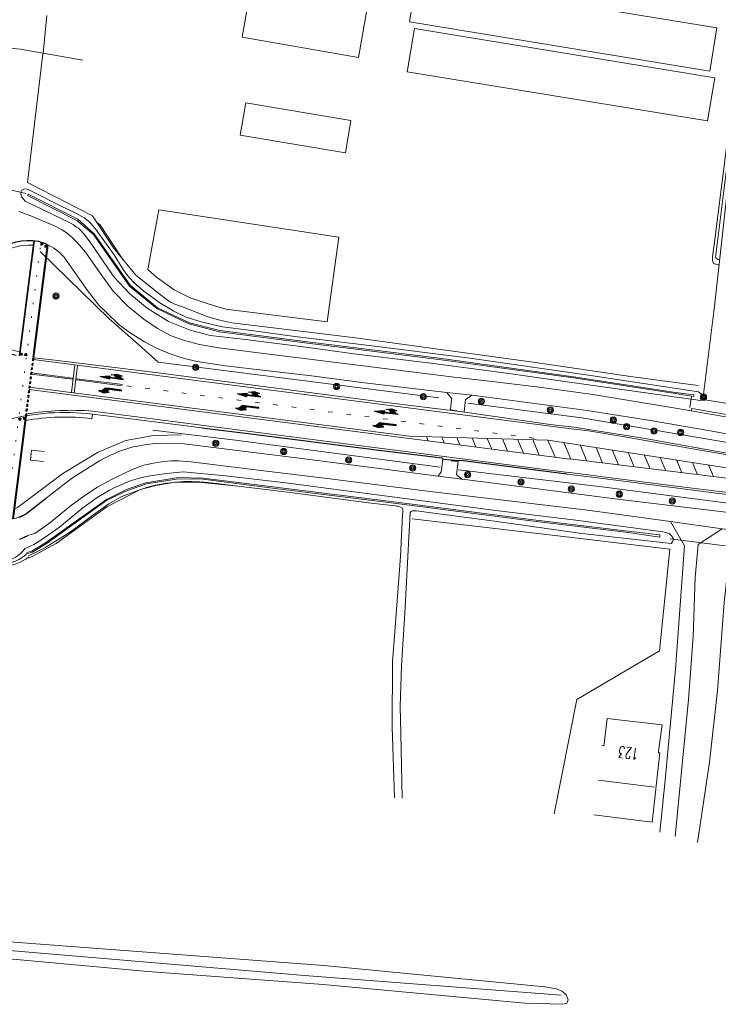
# Model space of a CAD drawing. Extents: x 177628 to 188968, y 384226 to 390673.
# Tile 24 of 256: x 179382 to 179534, y 386592 to 386805. Entities that reach past the tile are written whole.
import ezdxf

# ---------------------------------------------------------------- set-up
doc = ezdxf.new("R2010")
doc.units = 0
doc.linetypes.add('VW-1-3_STREEP', pattern=[4, 1, -3])
doc.linetypes.add('VW-30-270_STREEP', pattern=[3, 0.3, -2.7])
for name, color, linetype, lineweight in [('2901', 253, 'Continuous', 13), ('4502', 253, 'Continuous', 13), ('B-AF-CULT-GD', 253, 'HEKWERK', 13), ('B-AF-HAAG-GD', 253, 'HAAG', 13), ('B-AF-HEGR-GD', 253, 'HEKHAAG', 13), ('B-AF-HEKW-GD', 253, 'HEKWERK', 13), ('B-AF-RAST-GD', 253, 'HEKWERK', 13), ('B-BP-BOOM-GD', 253, 'Continuous', 13), ('B-GB-BOUW-GD', 14, 'Continuous', 13), ('B-GB-NOKL-GD', 14, 'Continuous', 13), ('B-MK-BLOKLG-GD', 253, 'VW-1-3_STREEP', 13), ('B-MK-DRIEH-GD', 253, 'VW-HAAIETAND50-L-B', 13), ('B-MK-PIJL-GD', 253, 'Continuous', 13), ('B-MK-STRP-GD', 253, 'Continuous', 13), ('B-TR-SLOO-GD', 253, 'Continuous', 13), ('B-VH-BNDH-GD', 253, 'Continuous', 13), ('B-VH-GOOT-GD', 253, 'Continuous', 13), ('B-VH-HFDR-GD', 8, 'Continuous', 13), ('B-VH-OVRG-GD', 8, 'Continuous', 13), ('B-VH-PARW-GD', 8, 'Continuous', 13), ('B-WE-VW-MARKERING_LANGS_STREEP_30270-G', 253, 'VW-30-270_STREEP', 13), ('B-WT-HDUIK-GD', 253, 'Continuous', 13), ('B02_T', 14, 'Continuous', 9), ('B03_F', 14, 'Continuous', 9), ('B14_F', 14, 'Continuous', 9), ('S04', 253, 'Continuous', 9), ('T04_F', 253, 'HAAG', 9), ('T07_F', 253, 'Continuous', 9), ('T09_F', 253, 'Continuous', 9), ('T22_F', 253, 'Continuous', 9), ('W01_F', 253, 'Continuous', 9)]:
    doc.layers.add(name, color=color, linetype=linetype, lineweight=lineweight)
doc.layers.add('GV-bs-bestaand', color=8, linetype='Continuous')
doc.layers.add('GV-nw-markering', color=8, linetype='Continuous')
doc.styles.add('ROMANS', font='ROMANS.shx', dxfattribs={"oblique": 45})
doc.linetypes.add('HAAG', pattern='A,4,-1,[5,TOPOCAD.SHX,S=0.35,R=0,X=-0.35,Y=-0.35],-1', length=6)
doc.linetypes.add('HEKHAAG', pattern='A,7,-1.5,[1,ProvNB.shx,S=0.75,R=45,X=0,Y=0],-1.5,7,-1.5,[1,ProvNB.shx,S=0.75,R=0,X=0,Y=0],-1.5', length=20)
doc.linetypes.add('HEKWERK', pattern='A,7,-1.5,[1,ProvNB.shx,S=0.75,R=0,X=0,Y=0],-1.5', length=10)
doc.linetypes.add('VW-HAAIETAND50-L-B', pattern='A,0,-0.5,[138,NLCS.SHX,S=1,R=0,X=-0.625,Y=0],-0.5', length=1)

# ---------------------------------------------------------------- blocks, each defined once
blk = doc.blocks.new('2901_2901', base_point=(177628.113717, 385871.174588))
at = {"layer": '2901'}
for radius in [0.675, 0.45, 0.225]:
    blk.add_circle((177628.113717, 385871.174588), radius, dxfattribs=at)
blk = doc.blocks.new('*U94')
at = {"layer": 'GV-nw-markering'}
for points in [[(0, 0.05), (0, -0.05), (0.5, -0.05), (0.5, 0.05)], [(1, 0.05), (1, -0.05), (1.5, -0.05), (1.5, 0.05)], [(2, 0.05), (2, -0.05), (2.5, -0.05), (2.5, 0.05)], [(3, 0.05), (3, -0.05), (3.5, -0.05), (3.5, 0.05)], [(4, 0.05), (4, -0.05), (4.5, -0.05), (4.5, 0.05)], [(5, 0.05), (5, -0.05), (5.5, -0.05), (5.5, 0.05)], [(6, 0.05), (6, -0.05), (6.5, -0.05), (6.5, 0.05)], [(7, 0.05), (7, -0.05), (7.5, -0.05), (7.5, 0.05)], [(8, 0.05), (8, -0.05), (8.5, -0.05), (8.5, 0.05)], [(9, 0.05), (9, -0.05), (9.5, -0.05), (9.5, 0.05)], [(10, 0.05), (10, -0.05), (10.5, -0.05), (10.5, 0.05)], [(11, 0.05), (11, -0.05), (11.5, -0.05), (11.5, 0.05)], [(12, 0.05), (12, -0.05), (12.5, -0.05), (12.5, 0.05)]]:
    blk.add_hatch(color=256, dxfattribs=at).paths.add_polyline_path(points)
at = {"layer": 'GV-nw-markering', "flags": 128}
for points in [[(0.5, -0.05), (0, -0.05), (0, 0.05), (0.5, 0.05)], [(1.5, -0.05), (1, -0.05), (1, 0.05), (1.5, 0.05)], [(2.5, -0.05), (2, -0.05), (2, 0.05), (2.5, 0.05)], [(3.5, -0.05), (3, -0.05), (3, 0.05), (3.5, 0.05)], [(4.5, -0.05), (4, -0.05), (4, 0.05), (4.5, 0.05)], [(5.5, -0.05), (5, -0.05), (5, 0.05), (5.5, 0.05)], [(6.5, -0.05), (6, -0.05), (6, 0.05), (6.5, 0.05)], [(7.5, -0.05), (7, -0.05), (7, 0.05), (7.5, 0.05)], [(8.5, -0.05), (8, -0.05), (8, 0.05), (8.5, 0.05)], [(9.5, -0.05), (9, -0.05), (9, 0.05), (9.5, 0.05)], [(10.5, -0.05), (10, -0.05), (10, 0.05), (10.5, 0.05)], [(11.5, -0.05), (11, -0.05), (11, 0.05), (11.5, 0.05)], [(12.5, -0.05), (12, -0.05), (12, 0.05), (12.5, 0.05)]]:
    blk.add_lwpolyline(points, close=True, dxfattribs=at)
blk = doc.blocks.new('*U68')
at = {"layer": 'GV-nw-markering'}
for points in [[(-0.33, 0), (0.17, 0), (-0.08, -0.5), (-0.33, 0)], [(0.67, 0), (1.17, 0), (0.92, -0.5), (0.67, 0)]]:
    blk.add_lwpolyline(points, close=True, dxfattribs=at)
for points in [[(-0.33, 0), (0.17, 0), (-0.08, -0.5)], [(0.67, 0), (1.17, 0), (0.92, -0.5)]]:
    blk.add_solid(points, dxfattribs=at)
blk = doc.blocks.new('pijlmarkering afslaand 2')
for points in [[(0, 5), (0.38, 2.95), (-0.37, 2.95)], [(-0.08, 2.95), (0.08, 2.95), (0.08, 0), (-0.08, 0)], [(0.67, 2.65), (0.97, 1.45), (0.67, 0.25)], [(0.08, 1.35), (0.67, 1.95), (0.67, 0.95), (0.08, 0.35)]]:
    blk.add_lwpolyline(points, close=True)
for points in [[(0, 5), (0.38, 2.95), (-0.37, 2.95)], [(-0.08, 2.95), (0.08, 2.95), (-0.08, 0), (0.08, 0)], [(0.67, 2.65), (0.97, 1.45), (0.67, 0.25)], [(0.08, 1.35), (0.67, 1.95), (0.08, 0.35), (0.67, 0.95)]]:
    blk.add_solid(points)
blk = doc.blocks.new('*U60')
at = {"layer": 'GV-nw-markering'}
blk.add_blockref('pijlmarkering afslaand 2', (-0.3, 0), dxfattribs=at)
blk = doc.blocks.new('*U39')
for points in [[(-0.08, 3.55), (0.67, 4.3), (0.67, 3.3), (-0.08, 2.55)], [(0.67, 5), (0.97, 3.8), (0.67, 2.6)], [(-0.08, 2.55), (0.08, 2.7), (0.08, 0), (-0.08, 0)]]:
    blk.add_lwpolyline(points, close=True)
for points in [[(-0.08, 3.55), (0.67, 4.3), (-0.08, 2.55), (0.67, 3.3)], [(0.67, 5), (0.97, 3.8), (0.67, 2.6)], [(-0.08, 2.55), (0.08, 2.7), (-0.08, 0), (0.08, 0)]]:
    blk.add_solid(points)
blk = doc.blocks.new('*U57')
at = {"layer": 'GV-nw-markering', "xscale": -1}
blk.add_blockref('*U39', (0.3, 0), dxfattribs=at)

msp = doc.modelspace()

# ---------------------------------------------------------------- linework, layer by layer
at = {"layer": 'B-AF-CULT-GD', "flags": 128}
msp.add_lwpolyline([(179497.998, 386633.261), (179502.867, 386658.069), (179520.843, 386668.568), (179523.075, 386690.618)], dxfattribs=at)
at = {"layer": 'B-AF-HAAG-GD', "flags": 128}
for points in [[(179454.896, 386736.43), (179434.071, 386738.969), (179428.083, 386739.743), (179425.468, 386740.264), (179423.681, 386740.76), (179422.713, 386741.095), (179417.913, 386742.941), (179415.698, 386743.777), (179415.135, 386744.011), (179414.604, 386744.276), (179414.087, 386744.608), (179411.891, 386746.342), (179407.217, 386750.033), (179402.359, 386755.98), (179397.87, 386762.902), (179383.712, 386770.134), (179387.034, 386798.06)], [(179530.223, 386723.085), (179532.749, 386743.344), (179534.738, 386761.508), (179537.269, 386784.134)]]:
    msp.add_lwpolyline(points, dxfattribs=at)
at = {"layer": 'B-AF-HEGR-GD', "flags": 128}
msp.add_lwpolyline([(179515.04, 386728.031), (179493.446, 386731.208), (179454.896, 386736.43)], dxfattribs=at)
at = {"layer": 'B-AF-HEKW-GD', "flags": 128}
msp.add_lwpolyline([(179529.018, 386627.055), (179531.682, 386644.421), (179533.386, 386660.005), (179534.809, 386679.09), (179535.952, 386688.955), (179558.357, 386686.429), (179577.249, 386684.44), (179578.233, 386678.185), (179582.86, 386678.916), (179588.731, 386678.064), (179592.462, 386677.286), (179597.634, 386675.207), (179602.048, 386673.25), (179604.25, 386671.958), (179610.043, 386654.182), (179607.701, 386636.035), (179605.324, 386618.907)], dxfattribs=at)
at = {"layer": 'B-AF-RAST-GD', "flags": 128}
for points in [[(179386.455, 386755.169), (179401.41, 386740.672), (179407.791, 386734.999), (179412.095, 386731.172), (179472.956, 386723.468)], [(179529.168, 386726.111), (179515.04, 386728.031)], [(179569.137, 386718.375), (179568.046, 386717.829), (179567.514, 386717.606), (179566.995, 386717.432), (179566.022, 386717.196), (179563.605, 386717.519), (179560.829, 386718.03), (179560.078, 386718.733), (179560.366, 386720.339), (179555.142, 386721.121), (179554.803, 386719.599), (179554.085, 386719.228), (179530.223, 386723.085)], [(179479.274, 386722.315), (179503.945, 386719.096), (179534.325, 386713.98), (179566.369, 386708.077), (179599.769, 386703.421), (179698.552, 386691.283)], [(179410.89, 386716.47), (179428.824, 386714.262), (179473.267, 386708.403)], [(179697.848, 386680.246), (179664.484, 386684.395), (179634.705, 386688.139), (179540.147, 386700.055), (179508.311, 386704.174), (179477.227, 386707.863)], [(179467.187, 386697.179), (179498.792, 386693.533), (179523.075, 386690.618)]]:
    msp.add_lwpolyline(points, dxfattribs=at)
at = {"layer": 'B-AF-RAST-GD'}
msp.add_lwpolyline([(179380.959, 386699.47), (179381.588, 386699.692), (179391.412, 386707.064), (179399.086, 386711.656), (179405.056, 386714.195), (179411.089, 386715.311), (179417.161, 386715.422)], dxfattribs=at)
at = {"layer": 'B-GB-BOUW-GD', "flags": 128}
msp.add_lwpolyline([(179506.597, 386633.005), (179519.203, 386631.44), (179520.892, 386646.474), (179520.579, 386646.487), (179520.591, 386646.815), (179521.358, 386652.565), (179509.471, 386653.921), (179508.791, 386648.396), (179508.717, 386648.007), (179508.337, 386648.063)], dxfattribs=at)
at = {"layer": 'B-GB-NOKL-GD', "flags": 128}
msp.add_lwpolyline([(179507.581, 386640.544), (179519.713, 386639.013)], dxfattribs=at)
at = {"layer": 'B-MK-BLOKLG-GD', "flags": 128}
msp.add_lwpolyline([(179493.563, 386714.701), (179404.3, 386726.196)], dxfattribs=at)
at = {"layer": 'B-MK-DRIEH-GD', "flags": 128}
for points in [[(179476.957, 386720.64), (179475.493, 386720.861)], [(179475.628, 386709.807), (179477.071, 386709.659)]]:
    msp.add_lwpolyline(points, dxfattribs=at)
at = {"layer": 'B-MK-STRP-GD'}
for points in [[(179502.211, 386716.638), (179384.945, 386731.738)], [(179394.017, 386730.57), (179393.258, 386724.568)], [(179394.612, 386730.493), (179393.853, 386724.491)], [(179384.542, 386728.614), (179393.473, 386727.464)], [(179384.573, 386728.862), (179393.505, 386727.712)], [(179394.366, 386727.349), (179404.284, 386726.072)], [(179394.397, 386727.597), (179404.315, 386726.32)], [(179502.211, 386716.638), (179505.391, 386716.276)], [(179509.198, 386706.256), (179500.775, 386707.33)]]:
    msp.add_lwpolyline(points, dxfattribs=at)
at = {"layer": 'B-MK-STRP-GD', "flags": 128}
for points in [[(179501.382, 386710.16), (179384.112, 386725.261)], [(179501.81, 386713.501), (179496.666, 386714.302), (179466.526, 386715.133), (179384.173, 386725.738)], [(179470.277, 386715.029), (179470.661, 386714.116)], [(179473.569, 386714.939), (179474.101, 386713.673)], [(179476.862, 386714.848), (179477.541, 386713.23)], [(179480.154, 386714.757), (179480.981, 386712.787)], [(179483.446, 386714.666), (179484.421, 386712.345)], [(179486.738, 386714.575), (179487.861, 386711.902)], [(179490.03, 386714.485), (179491.301, 386711.459)], [(179493.322, 386714.394), (179494.741, 386711.016)], [(179496.614, 386714.303), (179498.181, 386710.573)], [(179505.391, 386716.276), (179513.237, 386714.978), (179520.602, 386713.706), (179528.429, 386712.346), (179538.066, 386710.678), (179547.571, 386709.038), (179564.182, 386706.188), (179574.665, 386704.594), (179575.397, 386704.482), (179593.137, 386702.152), (179621.044, 386698.631), (179649.942, 386695.002), (179678.463, 386691.405), (179704.043, 386688.175), (179733.046, 386684.529), (179735.326, 386684.243), (179773.079, 386679.454), (179773.708, 386679.374)], [(179500.093, 386713.769), (179501.608, 386710.162)], [(179501.81, 386713.501), (179595.99, 386698.85)], [(179503.574, 386713.227), (179505.039, 386709.74)], [(179507.056, 386712.685), (179508.471, 386709.318)], [(179501.386, 386710.189), (179595.954, 386698.552)], [(179510.537, 386712.144), (179511.902, 386708.895)], [(179514.019, 386711.602), (179515.333, 386708.473)], [(179517.5, 386711.06), (179518.765, 386708.051)], [(179520.982, 386710.519), (179522.196, 386707.629)], [(179524.463, 386709.977), (179525.627, 386707.206)], [(179527.945, 386709.436), (179529.059, 386706.784)], [(179531.426, 386708.894), (179532.49, 386706.362)], [(179686.636, 386683.859), (179676.358, 386685.145), (179665.814, 386686.464), (179656.832, 386687.571), (179647.898, 386688.685), (179639.619, 386689.735), (179629.379, 386691.01), (179619.854, 386692.214), (179608.296, 386693.662), (179599.007, 386694.834), (179586.774, 386696.372), (179574.662, 386697.92), (179573.837, 386698.025), (179560.766, 386699.698), (179546.262, 386701.558), (179535.076, 386702.97), (179524.419, 386704.313), (179509.198, 386706.256)]]:
    msp.add_lwpolyline(points, dxfattribs=at)
at = {"layer": 'B-MK-STRP-GD'}
msp.add_lwpolyline([(179383.447, 386719.921, -0.0612041), (179397.918, 386720.56), (179501.014, 386707.284)], format="xyb", dxfattribs=at)
at = {"layer": 'B-TR-SLOO-GD', "flags": 128}
for points in [[(179500.802, 386726.937), (179487.594, 386728.791), (179471.206, 386730.944), (179455.691, 386732.831), (179442.441, 386734.625), (179429.756, 386736.238), (179423.357, 386736.973), (179419.021, 386738.132), (179414.292, 386739.987), (179409.722, 386742.859), (179405.9, 386745.97), (179402.531, 386749.634), (179399.616, 386753.777), (179397.339, 386757.228), (179395.99, 386759.037), (179395.195, 386759.85), (179394.831, 386760.201), (179394.371, 386760.484), (179393.618, 386761.012), (179391.048, 386762.308), (179383.213, 386766.087), (179382.521, 386766.935), (179382.352, 386767.322), (179382.315, 386768.043), (179382.511, 386768.466), (179383.096, 386768.756), (179383.706, 386768.665), (179385.33, 386767.92), (179390.879, 386765.047), (179394.394, 386763.443), (179396.013, 386762.474), (179396.946, 386761.742), (179397.49, 386761.251), (179398.651, 386759.839), (179402.534, 386754.446), (179404.492, 386751.281), (179405.027, 386750.53), (179405.526, 386749.896), (179405.972, 386749.342), (179406.776, 386748.439), (179408.971, 386746.572), (179412.445, 386744.074), (179415.506, 386742.228), (179418.148, 386740.928), (179421.41, 386739.949), (179426.005, 386738.842), (179431.738, 386738.104), (179441.718, 386736.77), (179457.279, 386734.877), (179479.182, 386732.137), (179505.425, 386728.331)], [(179383.774, 386767.339), (179383.88, 386767.592), (179394.685, 386762.162), (179398.229, 386758.984), (179406.035, 386747.895), (179411.956, 386742.97), (179418.856, 386739.717), (179425.428, 386738.036), (179444.46, 386735.58), (179472.992, 386732.02), (179502.676, 386727.933), (179524.261, 386724.586), (179528.232, 386724.074), (179528.216, 386723.733)], [(179383.774, 386767.339), (179394.444, 386761.871), (179398.03, 386758.84), (179405.839, 386747.65), (179411.772, 386742.798), (179418.751, 386739.466), (179425.372, 386737.761), (179444.436, 386735.329), (179472.977, 386731.767), (179502.653, 386727.712), (179524.176, 386724.392), (179528.216, 386723.733)], [(179505.425, 386728.331), (179529.266, 386724.714), (179529.851, 386724.332), (179530.114, 386723.928), (179530.16, 386723.371), (179530.004, 386723.049), (179529.703, 386722.855), (179500.802, 386726.937)], [(179503.965, 386694.064), (179484.996, 386696.728), (179468.029, 386698.971), (179467.271, 386698.972), (179466.947, 386698.835), (179466.731, 386698.554), (179465.567, 386676.725), (179464.836, 386665.368), (179464.547, 386656.545), (179464.73, 386650.563), (179465.028, 386636.624)], [(179502.694, 386696.921), (179521.512, 386694.42), (179522.894, 386694.021), (179523.509, 386693.429), (179523.815, 386692.882), (179523.81, 386692.57), (179523.664, 386692.223), (179523.309, 386691.859), (179503.965, 386694.064)]]:
    msp.add_lwpolyline(points, dxfattribs=at)
at = {"layer": 'B-TR-SLOO-GD'}
for points in [[(179502.694, 386696.921), (179485.325, 386699.051), (179467.213, 386701.44), (179453.988, 386703.146), (179439.762, 386705.013), (179426.684, 386706.509), (179417.468, 386707.389), (179413.863, 386707.062), (179409.928, 386706.499), (179407.649, 386705.949), (179405.679, 386705.293), (179404.858, 386704.953), (179404.018, 386704.557), (179402.534, 386703.904), (179401.534, 386703.406), (179400.833, 386703.011), (179398.883, 386701.815), (179395.746, 386699.584), (179390.692, 386695.42), (179386.875, 386692.724), (179385.127, 386691.656), (179383.259, 386690.782)], [(179520.904, 386693.77), (179513.331, 386694.596), (179493.506, 386697.028), (179463.756, 386700.826), (179436.39, 386704.236), (179421.842, 386706.012), (179416.434, 386706.146), (179409.38, 386704.986), (179405.329, 386703.648), (179400.857, 386701.407), (179387.891, 386692.14), (179384.652, 386690.229), (179383.604, 386689.919)], [(179520.904, 386693.77), (179520.916, 386693.261), (179513.464, 386694.291), (179493.454, 386696.717), (179463.793, 386700.507), (179436.319, 386703.942), (179421.817, 386705.837), (179416.51, 386705.861), (179409.534, 386704.822), (179405.413, 386703.35), (179400.943, 386701.236), (179388.019, 386691.92), (179384.791, 386689.993), (179383.705, 386689.667)], [(179383.906, 386689.161), (179384.231, 386689.312), (179385.343, 386689.846), (179387.464, 386690.931), (179393.052, 386694.365), (179397.934, 386697.976), (179401.349, 386700.444), (179404.229, 386702.03), (179407.291, 386703.199), (179409.748, 386704.051), (179411.527, 386704.545), (179413.924, 386704.92), (179417.595, 386705.322), (179419.401, 386705.306), (179421.132, 386705.235), (179422.749, 386705.105), (179424.739, 386704.89), (179440.694, 386702.9), (179458.301, 386700.625), (179464.097, 386699.934), (179464.657, 386699.76), (179464.975, 386699.571), (179465.136, 386699.253), (179465.172, 386698.833), (179465.104, 386698.11), (179464.601, 386689.024), (179463.248, 386670.83), (179462.867, 386666.268), (179462.8, 386652.07), (179463.329, 386636.725)]]:
    msp.add_lwpolyline(points, dxfattribs=at)
at = {"layer": 'B-TR-SLOO-GD', "flags": 128}
for points in [[(179384.002, 386688.922, -0.1675858), (179378.208, 386687.003), (179342.679, 386692.782, -0.0187792), (179340.832, 386693.154, -1), (179341.066, 386694.126, 0.0187792), (179342.84, 386693.769), (179378.368, 386687.99, 0.2236983), (179383.223, 386690.873)], [(179383.618, 386689.692, -0.1966745), (179378.288, 386687.497), (179342.759, 386693.275, -0.0180822), (179341.015, 386693.624, -0.0180822)]]:
    msp.add_lwpolyline(points, format="xyb", dxfattribs=at)
at = {"layer": 'B-VH-BNDH-GD', "flags": 128}
for points in [[(179385.081, 386757.525), (179381.918, 386732.532)], [(179385.095, 386732.145), (179388.187, 386756.58)], [(179380.673, 386697.205), (179383.501, 386719.555)], [(179397.835, 386719.915), (179397.714, 386718.922)], [(179383.762, 386693.489), (179382.044, 386692.736)]]:
    msp.add_lwpolyline(points, dxfattribs=at)
for points in [[(179382.043, 386733.519), (179381.452, 386733.594, -0.4293402), (179372.535, 386747.43, -0.3654316), (179384.955, 386756.531)], [(179383.271, 386718.53, -0.0741247), (179397.714, 386718.922)]]:
    msp.add_lwpolyline(points, format="xyb", dxfattribs=at)
at = {"layer": 'B-VH-GOOT-GD', "flags": 128}
msp.add_lwpolyline([(179527.676, 386720.634), (179527.827, 386721.118), (179552.839, 386716.77), (179561.662, 386715.298), (179564.443, 386714.835), (179579.869, 386712.262), (179579.858, 386711.885)], dxfattribs=at)
at = {"layer": 'B-VH-HFDR-GD'}
for points in [[(179385.095, 386732.146), (179389.658, 386731.591), (179412.683, 386728.762), (179460.922, 386722.509), (179474.539, 386720.878), (179475.305, 386720.773), (179478.488, 386720.335), (179479.632, 386720.178), (179497.097, 386717.677), (179502.273, 386717.075)], [(179397.835, 386719.913), (179406.695, 386718.799), (179421.539, 386716.972)], [(179504.006, 386716.821), (179502.273, 386717.075)], [(179500.711, 386706.911), (179508.542, 386705.96)]]:
    msp.add_lwpolyline(points, dxfattribs=at)
msp.add_lwpolyline([(179382.032, 386697.642, -0.5709106), (179371.14, 386706.081), (179371.662, 386710.206, -0.3056147), (179379.026, 386718.618, -0.0951186), (179397.835, 386719.915)], format="xyb", dxfattribs=at)
at = {"layer": 'B-VH-HFDR-GD', "flags": 128}
for points in [[(179773.875, 386679.733), (179773.126, 386679.828), (179740.469, 386683.961), (179733.094, 386684.903), (179718.441, 386686.774), (179701.325, 386688.96), (179699.258, 386689.16), (179672.049, 386692.619), (179639.589, 386696.681), (179612.754, 386700.081), (179583.915, 386703.758), (179574.721, 386705.037), (179570.912, 386705.567), (179562.388, 386706.865), (179553.686, 386708.336), (179542.09, 386710.301), (179530.567, 386712.336), (179517.704, 386714.607), (179504.006, 386716.821)], [(179508.542, 386705.96), (179540.378, 386701.84), (179573.784, 386697.606), (179575.887, 386697.34), (179606.358, 386693.514), (179634.93, 386689.925), (179664.709, 386686.181), (179698.288, 386682.005), (179700.348, 386681.713), (179718.223, 386679.514), (179725.551, 386678.612), (179732.18, 386677.783), (179741.526, 386676.615), (179772.238, 386672.785), (179773.367, 386672.645)]]:
    msp.add_lwpolyline(points, dxfattribs=at)
at = {"layer": 'B-VH-OVRG-GD', "flags": 128}
for points in [[(179395.774, 386796.69), (179382.249, 386799.072), (179379.857, 386799.247), (179378.886, 386799.335), (179377.924, 386799.399), (179376.804, 386799.358), (179376.114, 386799.274), (179375.533, 386799.128), (179375.045, 386798.952), (179373.466, 386797.908)], [(179475.709, 386722.966), (179475.741, 386723.243), (179474.718, 386724.574)], [(179475.464, 386720.824), (179475.709, 386722.966)], [(179480.187, 386723.993), (179478.759, 386723.077), (179478.691, 386722.421)], [(179478.691, 386722.421), (179478.481, 386720.414)], [(179387.214, 386709.626), (179384.419, 386709.904), (179384.593, 386712.075), (179387.375, 386711.797)], [(179473.823, 386710.235), (179473.602, 386708.357)], [(179473.602, 386708.357), (179473.487, 386707.382), (179472.773, 386706.483)], [(179476.942, 386707.902), (179476.812, 386706.798), (179477.858, 386705.814)], [(179477.158, 386709.732), (179476.942, 386707.902)], [(179523.214, 386696.616), (179526.237, 386691.35), (179524.246, 386664.599), (179522.068, 386640.568), (179520.895, 386629.275)], [(179524.191, 386628.332), (179527.08, 386658.071), (179528.087, 386671.711), (179528.523, 386684.46), (179529.195, 386691.675), (179534.428, 386695.076)]]:
    msp.add_lwpolyline(points, dxfattribs=at)
at = {"layer": 'B-VH-OVRG-GD'}
msp.add_lwpolyline([(179383.721, 386693.58), (179382.003, 386692.827)], dxfattribs=at)
at = {"layer": 'B-VH-PARW-GD', "flags": 128}
for points in [[(179506.371, 386724.199), (179501.682, 386724.812), (179494.109, 386725.801), (179483.297, 386727.102), (179476.309, 386727.947), (179455.964, 386730.475), (179437.907, 386732.695), (179425.208, 386734.258), (179421.033, 386735.027), (179417.756, 386735.86), (179414.916, 386736.884), (179411.956, 386738.447), (179408.941, 386740.534), (179405.58, 386743.266), (179402.284, 386746.595), (179399.492, 386750.492), (179396.313, 386755.004), (179394.581, 386757.043), (179393.5, 386758.14), (179392.404, 386759.092), (179391.267, 386759.907), (179389.589, 386760.705), (179387.025, 386761.855), (179384.453, 386762.911), (179381.875, 386763.859)], [(179506.371, 386724.199), (179523.399, 386721.378), (179527.676, 386720.634), (179537.663, 386718.896), (179551.94, 386716.433), (179571.314, 386713.132), (179579.858, 386711.885), (179580.465, 386711.796), (179591.139, 386710.237), (179598.861, 386709.269), (179606.488, 386708.314), (179617.847, 386706.908), (179627.65, 386705.695), (179649.112, 386702.969), (179651.026, 386702.726), (179662.578, 386701.256), (179668.973, 386700.443), (179693.501, 386697.4)], [(179702.264, 386692.746), (179699.334, 386693.082), (179674.698, 386696.238), (179644.63, 386700.005), (179620.544, 386702.986), (179598.082, 386705.736), (179576.923, 386708.502), (179566.542, 386709.958), (179557.583, 386711.591), (179546.363, 386713.608), (179532.266, 386716.198), (179518.854, 386718.509), (179505.14, 386720.715)], [(179511.125, 386701.553), (179540.041, 386698.05), (179566.284, 386694.839), (179586.037, 386692.307), (179614.633, 386688.662), (179640.741, 386685.391), (179663.701, 386682.47), (179681.89, 386679.826), (179690.894, 386678.681), (179697.8, 386677.804)], [(179695.639, 386674.341), (179691.065, 386674.827), (179690.445, 386674.909), (179678.81, 386676.451), (179673.799, 386677.115), (179658.587, 386679.273), (179644.344, 386681.2), (179634.417, 386682.543), (179621.946, 386683.978), (179606.742, 386685.979), (179587.52, 386688.524), (179572.621, 386690.377), (179565.202, 386691.299), (179550.034, 386693.046), (179534.428, 386695.076), (179523.214, 386696.616), (179511.024, 386698.291)]]:
    msp.add_lwpolyline(points, dxfattribs=at)
at = {"layer": 'B-VH-PARW-GD'}
for points in [[(179388.184, 386756.553), (179388.62, 386756.334), (179389.483, 386755.872), (179390.613, 386755.024), (179391.659, 386753.914), (179394.534, 386749.877), (179396.753, 386746.716), (179399.245, 386743.575), (179400.922, 386741.866), (179403.62, 386739.301), (179405.992, 386737.538), (179409.111, 386735.619), (179411.706, 386734.206), (179414.665, 386732.986), (179417.716, 386732.002), (179420.541, 386731.33), (179426.673, 386730.399), (179433.501, 386729.625), (179445.369, 386728.188), (179456.842, 386726.719), (179474.718, 386724.574), (179480.187, 386723.993), (179505.14, 386720.715)], [(179511.125, 386701.553), (179494.397, 386703.717), (179479.14, 386705.645), (179477.858, 386705.814), (179472.773, 386706.483), (179460.583, 386708.087), (179443.25, 386710.266), (179428.687, 386712.09), (179417.741, 386713.46), (179414.009, 386713.605), (179411.509, 386713.551), (179409.65, 386713.346), (179408.226, 386713.12), (179407.294, 386712.932), (179406.759, 386712.794), (179406.151, 386712.645), (179405.047, 386712.302), (179404.14, 386711.994), (179403.354, 386711.721), (179402.61, 386711.391), (179401.718, 386710.986), (179400.862, 386710.611), (179399.356, 386709.777), (179393.317, 386705.947), (179388.781, 386702.501), (179385.554, 386699.88), (179383.292, 386698.146), (179382.084, 386697.518)], [(179383.721, 386693.58), (179385.342, 386694.052), (179388.504, 386696.307), (179393.018, 386699.934), (179395.955, 386702.158), (179398.911, 386704.083), (179401.971, 386705.759), (179405.179, 386707.343), (179407.034, 386708.152), (179408.985, 386708.824), (179411.436, 386709.367), (179413.248, 386709.639), (179414.992, 386709.813), (179416.485, 386709.784), (179419.221, 386709.573), (179433.171, 386707.863), (179448.178, 386706.024), (179471.063, 386703.11), (179505.175, 386699.126), (179511.024, 386698.291)]]:
    msp.add_lwpolyline(points, dxfattribs=at)
at = {"layer": 'B-WE-VW-MARKERING_LANGS_STREEP_30270-G', "flags": 128}
msp.add_lwpolyline([(178934.018, 386772.412), (178951.51, 386770.177), (178974.951, 386767.226), (178977.751, 386766.878), (178989.613, 386765.4), (179004.245, 386763.542), (179018.803, 386761.71), (179033.411, 386759.892), (179050.826, 386757.723), (179065.42, 386755.889), (179071.253, 386755.158), (179115.24, 386752.276), (179125.162, 386751.03, -0.3322048), (179127.102, 386749.163), (179128.338, 386741.645), (179163.366, 386738.676), (179183.313, 386736.985), (179248.337, 386729.541), (179313.44, 386721.263, -0.1921302), (179316.195, 386719.736), (179329.478, 386703.479, 0.1831409), (179343.137, 386695.595), (179377.624, 386689.985, 0.4246049), (179378.201, 386690.416), (179378.427, 386692.202), (179383.506, 386732.339), (179386.657, 386757.234)], format="xyb", dxfattribs=at)
at = {"layer": 'B-WT-HDUIK-GD', "flags": 128}
for points in [[(179383.383, 386767.777), (179362.462, 386772.565)], [(179527.782, 386723.703), (179527.381, 386721.318)], [(179523.1, 386692.891), (179535.033, 386691.39)]]:
    msp.add_lwpolyline(points, dxfattribs=at)
at = {"layer": 'B02_T', "linetype": 'Continuous'}
msp.add_lwpolyline([(179430.291, 386801.679), (179433.928, 386822.362), (179459.131, 386817.899), (179455.499, 386797.246), (179430.291, 386801.679)], dxfattribs=at)
at = {"layer": 'B03_F', "linetype": 'Continuous'}
for points in [[(179452.72, 386776.595), (179453.889, 386783.552), (179431.065, 386787.388), (179429.896, 386780.431), (179452.72, 386776.595)], [(179412.252, 386764.213), (179409.846, 386751.274), (179411.735, 386749.619), (179415.573, 386746.876), (179419.026, 386745.114), (179422.893, 386743.799), (179426.78, 386742.641), (179448.738, 386739.947), (179451.274, 386758.267), (179412.252, 386764.213)]]:
    msp.add_lwpolyline(points, dxfattribs=at)
at = {"layer": 'B14_F', "linetype": 'Continuous'}
for points in [[(179531.716, 386794.287), (179533.258, 386803.678), (179468.123, 386814.371), (179466.581, 386804.98), (179531.716, 386794.287)], [(179531.24, 386783.469), (179532.782, 386792.86), (179467.647, 386803.553), (179466.105, 386794.162), (179531.24, 386783.469)]]:
    msp.add_lwpolyline(points, dxfattribs=at)
at = {"layer": 'GV-bs-bestaand'}
for points in [[(179381.266, 386732.611, -0.4293402), (179371.563, 386747.666, -0.3904669), (179386.15, 386757.402, -0.0426442), (179388.187, 386756.58, -0.0426442)], [(179382.032, 386697.642, 0.0687394), (179383.936, 386698.722), (179387.594, 386701.519)]]:
    msp.add_lwpolyline(points, format="xyb", dxfattribs=at)
for points in [[(179385.181, 386757.517), (179382.017, 386732.52)], [(179384.995, 386732.158), (179388.092, 386756.627)], [(179380.574, 386697.218), (179383.402, 386719.568)], [(179421.539, 386716.972), (179431.568, 386715.691), (179459.974, 386712.125), (179473.594, 386710.408), (179473.876, 386710.159), (179477.217, 386709.832), (179477.629, 386709.901), (179500.716, 386706.945)]]:
    msp.add_lwpolyline(points, dxfattribs=at)
at = {"layer": 'S04'}
for p, q in [((179428.482, 386704.395), (179428.484, 386704.423)), ((179428.707, 386704.374), (179428.71, 386704.395)), ((179428.933, 386704.352), (179428.935, 386704.367)), ((179429.159, 386704.331), (179429.16, 386704.339))]:
    msp.add_line(p, q, dxfattribs=at)
at = {"layer": 'T04_F', "linetype": 'HAAG'}
msp.add_lwpolyline([(179404.442, 386753.43), (179399.404, 386760.995), (179398.793, 386761.477)], dxfattribs=at)
at = {"layer": 'T07_F', "linetype": 'Continuous'}
msp.add_lwpolyline([(179499.517, 386593.955), (179443.817, 386598.213), (179265.316, 386613.341), (179232.23, 386615.935), (179229.854, 386615.675), (179225.329, 386614.812), (179215.522, 386612.542)], dxfattribs=at)
at = {"layer": 'T09_F', "linetype": 'Continuous'}
for points in [[(179405.154, 387002.531), (179483.517, 386987.299), (179556.636, 386974.327), (179559.159, 386973.503), (179559.703, 386973.217), (179554.403, 386928.724), (179546.658, 386864.127), (179542.625, 386835.58), (179532.691, 386756.6), (179532.272, 386754.075), (179532.287, 386753.226), (179532.546, 386752.597), (179533.719, 386752.199)], [(179429.416, 386704.307), (179420.731, 386705.134), (179415.774, 386705.163), (179411.556, 386704.445), (179408.279, 386703.572), (179400.97, 386699.848), (179389.942, 386691.883), (179384.72, 386689.064), (179383.707, 386688.718)], [(179464.268, 386699.881), (179463.415, 386700.016)], [(179342.715, 386605.444), (179371.798, 386602.523), (179409.867, 386599.04), (179447.838, 386596.27), (179491.601, 386592.21), (179499.841, 386591.957), (179500.725, 386592.224), (179500.966, 386592.934), (179500.6, 386594.022), (179499.722, 386594.773), (179498.369, 386595.29), (179495.963, 386595.712), (179448.032, 386600.339), (179367.243, 386606.451), (179238.829, 386617.256)]]:
    msp.add_lwpolyline(points, dxfattribs=at)
at = {"layer": 'T22_F', "linetype": 'Continuous'}
msp.add_lwpolyline([(179387.162, 386798.206), (179387.93, 386806.34)], dxfattribs=at)
at = {"layer": 'W01_F', "linetype": 'Continuous'}
msp.add_lwpolyline([(179533.847, 386753.373), (179533.807, 386753.353), (179533.484, 386753.462), (179532.97, 386753.853), (179543.888, 386841.263), (179552.597, 386908.432), (179558.177, 386952.76), (179560.603, 386973.216), (179560.543, 386973.991), (179560.135, 386974.273), (179558.955, 386974.926), (179458.564, 386992.809), (179403.785, 387003.145)], dxfattribs=at)

# ---------------------------------------------------------------- block references
at = {"layer": 'B-BP-BOOM-GD'}
for p in [(179389.917, 386745.507, 21.577), (179420.237, 386730.071, 21.583), (179450.781, 386725.9, 21.601), (179469.563, 386723.692, 21.625), (179482.145, 386722.7, 21.651), (179530.354, 386723.586, 21.637), (179497.129, 386720.794, 21.696), (179510.802, 386718.613, 21.804), (179513.675, 386717.219, 21.813), (179519.617, 386716.262, 21.81), (179525.416, 386715.934, 21.816), (179424.58, 386713.575, 21.621), (179439.306, 386711.807, 21.594), (179453.401, 386709.948, 21.63), (179467.272, 386708.249, 21.772), (179479.176, 386706.795, 21.721), (179490.78, 386705.18, 21.691), (179501.675, 386703.663, 21.691), (179512.117, 386702.555, 21.76), (179523.586, 386701.062, 21.798)]:
    msp.add_blockref('2901_2901', p, dxfattribs=at)
at = {"layer": 'B-MK-DRIEH-GD'}
for p, rotation in [((179386.982, 386756.879), 333.0480824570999), ((179382.133, 386719.053), 8.983303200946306)]:
    msp.add_blockref('*U68', p, dxfattribs=dict(at, rotation=rotation))
at = {"layer": 'B-MK-PIJL-GD', "rotation": 82.78724710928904}
for name, p in [('*U60', (179404.498, 386727.758)), ('*U57', (179404.109, 386724.744)), ('*U60', (179434.26, 386723.992)), ('*U57', (179433.872, 386720.977)), ('*U60', (179464.023, 386720.225)), ('*U57', (179463.635, 386717.211))]:
    msp.add_blockref(name, p, dxfattribs=at)
at = {"layer": 'GV-nw-markering'}
for name, p, rotation in [('*U68', (179383.28, 386732.618), 173.0701171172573), ('*U94', (179383.402, 386719.568), 82.78724710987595)]:
    msp.add_blockref(name, p, dxfattribs=dict(at, rotation=rotation))

# ---------------------------------------------------------------- texts
at = {"layer": '4502', "style": 'ROMANS', "width": 0.68}
msp.add_text('123', height=2.5, rotation=172.29723, dxfattribs=at).set_placement((179516.388, 386647.38))

doc.saveas('drawing.dxf')
